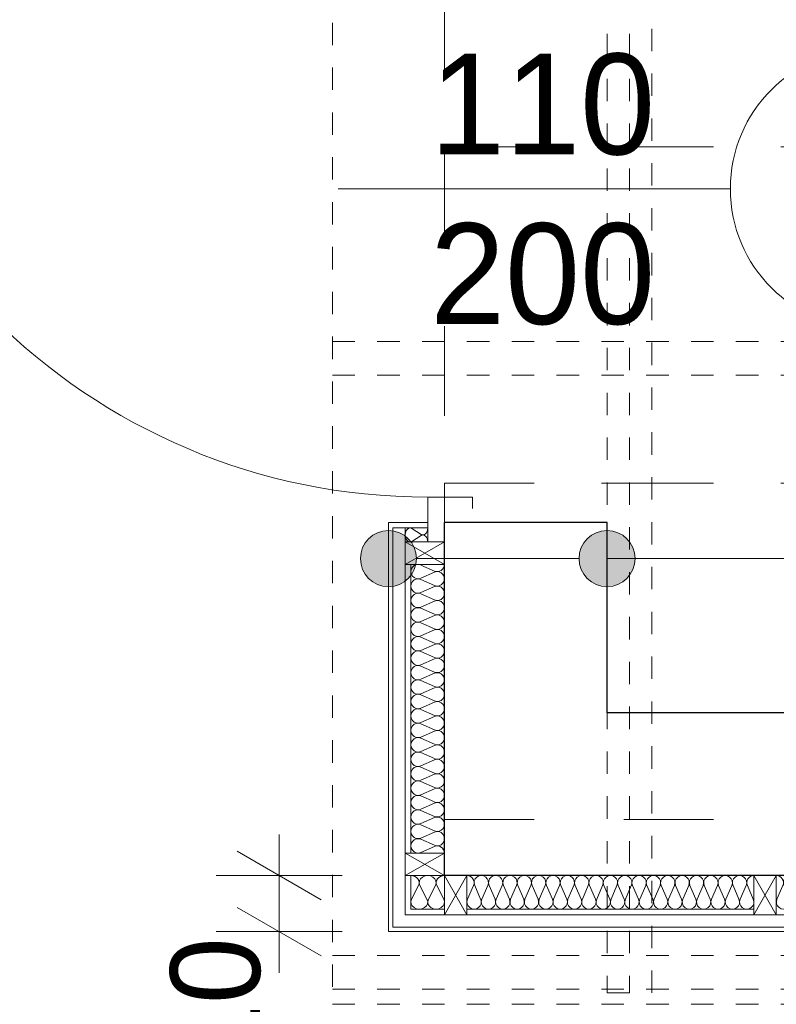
# Model space of a CAD drawing. Extents: x -547885 to -186295, y -25370 to 156194.
# Tile 83 of 256: x -510556 to -509206, y 41918 to 43674. Entities that reach past the tile are written whole.
import ezdxf

# ---------------------------------------------------------------- set-up
doc = ezdxf.new("R2010")
doc.units = 0
doc.header["$MEASUREMENT"] = 0
doc.linetypes.add('Hidden Line copy', pattern=[80, 40, -40])
doc.linetypes.add('Przerywana', pattern=[320, 160, -160])
for name, color, linetype, lineweight in [('Arch drzwi_Nr_Pióra__10', 134, 'Continuous', 18), ('Arch opisy_Nr_Pióra__21', 7, 'Continuous', 9), ('INWENT WYMIARY_Nr_Pióra__21', 7, 'Continuous', 9), ('INWENT.ŚCIANY_Nr_Pióra__1', 7, 'Continuous', 25)]:
    doc.layers.add(name, color=color, linetype=linetype, lineweight=lineweight)
for name, color, linetype in [('Arch ocieplenie', 7, 'Continuous'), ('Arch opisy', 7, 'Continuous'), ('INWENT WYMIARY', 7, 'Continuous')]:
    doc.layers.add(name, color=color, linetype=linetype)
for name, color, linetype, lineweight, true_color in [('Arch ocieplenie_Nr_Pióra__44', 7, 'Continuous', 9, 0x029e21), ('Arch opisy_Nr_Pióra__9', 7, 'Continuous', 9, 0x3dad99), ('Arch wykończenie_Nr_Pióra__115', 7, 'Continuous', 13, 0xff66ff), ('Arch wykończenie_Nr_Pióra__9', 7, 'Continuous', 9, 0x3dad99), ('INWENT DACH_Nr_Pióra__2', 7, 'Continuous', 13, 0x7f7f7f), ('INWENT KONST. DREWNIANA_Nr_Pióra__2', 7, 'Continuous', 13, 0x7f7f7f), ('INWENT OPISY_Nr_Pióra__9', 7, 'Continuous', 9, 0x3dad99)]:
    doc.layers.add(name, color=color, linetype=linetype, lineweight=lineweight, true_color=true_color)
doc.styles.add('GENERATED_STYLE_2', font='txt')
doc.styles.add('GENERATED_STYLE_6', font='txt')
doc.dimstyles.new('GENERATED_STYLE__13', dxfattribs={"dimtxt": 0.18, "dimasz": 109.44, "dimexe": 0.18, "dimexo": 0.0625, "dimgap": 0.09, "dimtad": 0, "dimtih": 1, "dimtoh": 1, "dimdec": 4, "dimzin": 0, "dimdsep": 46, "dimcen": 0.09, "dimadec": 0, "dimazin": 0, "dimtfac": 1, "dimtdec": 4, "dimtmove": 0, "dimatfit": 3, "dimldrblk": 'ARROWHEAD_11', "dimfxl": 0, "dimtolj": 1, "dimtzin": 0, "dimarcsym": 0})
doc.dimstyles.new('GENERATED_STYLE__5', dxfattribs={"dimtxt": 160.000002, "dimasz": 114, "dimexe": 0.18, "dimexo": 0, "dimgap": 0.09, "dimtad": 1, "dimtih": 1, "dimtoh": 1, "dimdec": 0, "dimlfac": 0.1, "dimzin": 0, "dimdsep": 46, "dimtxsty": 'GENERATED_STYLE_2', "dimblk": 'ARROWHEAD_2', "dimblk1": 'ARROWHEAD_2', "dimblk2": 'ARROWHEAD_2', "dimcen": 0.09, "dimclrd": 7, "dimclre": 7, "dimclrt": 7, "dimazin": 0, "dimtfac": 1, "dimtdec": 4, "dimtmove": 0, "dimatfit": 3, "dimfxl": 0, "dimtolj": 1, "dimtzin": 0, "dimarcsym": 0})
doc.dimstyles.new('GENERATED_STYLE__7', dxfattribs={"dimtxt": 160.000002, "dimasz": 114, "dimexe": 0.18, "dimexo": 0, "dimgap": 0.09, "dimtad": 1, "dimdec": 0, "dimlfac": 0.1, "dimzin": 0, "dimdsep": 46, "dimtxsty": 'GENERATED_STYLE_2', "dimblk": 'ARROWHEAD_2', "dimblk1": 'ARROWHEAD_2', "dimblk2": 'ARROWHEAD_2', "dimcen": 0.09, "dimclrd": 7, "dimclre": 7, "dimclrt": 7, "dimazin": 0, "dimtfac": 1, "dimtdec": 4, "dimtmove": 0, "dimatfit": 3, "dimfxl": 0, "dimtolj": 1, "dimtzin": 0, "dimarcsym": 0})
doc.dimstyles.new('GENERATED_STYLE__9', dxfattribs={"dimtxt": 160.000002, "dimasz": 114, "dimexe": 0.18, "dimexo": 0, "dimgap": 0.09, "dimtad": 1, "dimtih": 1, "dimtoh": 1, "dimdec": 0, "dimlfac": 0.1, "dimzin": 0, "dimdsep": 46, "dimtxsty": 'GENERATED_STYLE_2', "dimblk": 'ARROWHEAD_2', "dimblk1": 'ARROWHEAD_2', "dimblk2": 'ARROWHEAD_2', "dimcen": 0.09, "dimclrd": 7, "dimclre": 7, "dimclrt": 7, "dimazin": 0, "dimtfac": 1, "dimtdec": 4, "dimtmove": 2, "dimatfit": 3, "dimfxl": 0, "dimtolj": 1, "dimtzin": 0, "dimarcsym": 0})

# ---------------------------------------------------------------- blocks, each defined once
blk = doc.blocks.new('Izolacja cieplna 14_66', base_point=(-509798.3, 42187.6))
at = {"layer": 'Arch ocieplenie_Nr_Pióra__44', "linetype": 'Continuous'}
for p, q in [((-509816.2, 42690.8), (-509840.4, 42701.5)), ((-509840.4, 42678), (-509816.2, 42688.7)), ((-509816.2, 42665.1), (-509840.4, 42675.8)), ((-509840.4, 42652.2), (-509816.2, 42662.9)), ((-509816.2, 42639.3), (-509840.4, 42650)), ((-509840.4, 42626.5), (-509816.2, 42637.2)), ((-509816.2, 42613.6), (-509840.4, 42624.3)), ((-509840.4, 42600.7), (-509816.2, 42611.4)), ((-509816.2, 42587.8), (-509840.4, 42598.5)), ((-509840.4, 42575), (-509816.2, 42585.7)), ((-509816.2, 42562.1), (-509840.4, 42572.8)), ((-509840.4, 42549.2), (-509816.2, 42559.9)), ((-509816.2, 42536.3), (-509840.4, 42547)), ((-509840.4, 42523.5), (-509816.2, 42534.2)), ((-509816.2, 42510.6), (-509840.4, 42521.3)), ((-509840.4, 42497.7), (-509816.2, 42508.4)), ((-509816.2, 42484.8), (-509840.4, 42495.5)), ((-509840.4, 42472), (-509816.2, 42482.7)), ((-509816.2, 42459.1), (-509840.4, 42469.8)), ((-509840.4, 42446.2), (-509816.2, 42456.9)), ((-509816.2, 42433.3), (-509840.4, 42444)), ((-509840.4, 42420.5), (-509816.2, 42431.2)), ((-509816.2, 42407.6), (-509840.4, 42418.3)), ((-509840.4, 42394.7), (-509816.2, 42405.4)), ((-509816.2, 42381.8), (-509840.4, 42392.5)), ((-509840.4, 42369), (-509816.2, 42379.7)), ((-509816.2, 42356.1), (-509840.4, 42366.8)), ((-509840.4, 42343.2), (-509816.2, 42353.9)), ((-509816.2, 42330.3), (-509840.4, 42341)), ((-509840.4, 42317.5), (-509816.2, 42328.2)), ((-509816.2, 42304.6), (-509840.4, 42315.3)), ((-509840.4, 42291.7), (-509816.2, 42302.4)), ((-509816.2, 42278.8), (-509840.4, 42289.5)), ((-509840.4, 42266), (-509816.2, 42276.7)), ((-509816.2, 42253.1), (-509840.4, 42263.8)), ((-509840.4, 42240.2), (-509816.2, 42250.9)), ((-509816.2, 42227.3), (-509840.4, 42238)), ((-509840.4, 42214.5), (-509816.2, 42225.2)), ((-509816.2, 42201.6), (-509840.4, 42212.3)), ((-509840.4, 42188.7), (-509816.2, 42199.4))]:
    blk.add_line(p, q, dxfattribs=at)
for centre, start_param, end_param in [((-509845.6, 42689.8), 5.870392, 9.837571), ((-509811.1, 42702.6), 2.7288, 4.712389), ((-509845.6, 42664), 5.870392, 9.837571), ((-509811.1, 42676.9), 2.7288, 6.695979), ((-509811.1, 42651.1), 2.7288, 6.695979), ((-509845.6, 42638.3), 5.870392, 9.837571), ((-509845.6, 42612.5), 5.870392, 9.837571), ((-509811.1, 42625.4), 2.7288, 6.695979), ((-509811.1, 42599.6), 2.7288, 6.695979), ((-509845.6, 42586.8), 5.870392, 9.837571), ((-509845.6, 42561), 5.870392, 9.837571), ((-509811.1, 42573.9), 2.7288, 6.695979), ((-509811.1, 42548.1), 2.7288, 6.695979), ((-509845.6, 42535.3), 5.870392, 9.837571), ((-509845.6, 42509.5), 5.870392, 9.837571), ((-509811.1, 42522.4), 2.7288, 6.695979), ((-509811.1, 42496.6), 2.7288, 6.695979), ((-509845.6, 42483.8), 5.870392, 9.837571), ((-509811.1, 42470.9), 2.7288, 6.695979), ((-509845.6, 42458), 5.870392, 9.837571), ((-509811.1, 42445.1), 2.7288, 6.695979), ((-509845.6, 42432.3), 5.870392, 9.837571), ((-509811.1, 42419.4), 2.7288, 6.695979), ((-509845.6, 42406.5), 5.870392, 9.837571), ((-509811.1, 42393.6), 2.7288, 6.695979), ((-509845.6, 42380.8), 5.870392, 9.837571), ((-509811.1, 42367.9), 2.7288, 6.695979), ((-509845.6, 42355), 5.870392, 9.837571), ((-509811.1, 42342.1), 2.7288, 6.695979), ((-509845.6, 42329.3), 5.870392, 9.837571), ((-509811.1, 42316.4), 2.7288, 6.695979), ((-509845.6, 42303.5), 5.870392, 9.837571), ((-509845.6, 42277.8), 5.870392, 9.837571), ((-509811.1, 42290.6), 2.7288, 6.695979), ((-509811.1, 42264.9), 2.7288, 6.695979), ((-509845.6, 42252), 5.870392, 9.837571), ((-509845.6, 42226.3), 5.870392, 9.837571), ((-509811.1, 42239.1), 2.7288, 6.695979), ((-509811.1, 42213.4), 2.7288, 6.695979), ((-509845.6, 42200.5), 5.870392, 9.837571), ((-509811.1, 42187.6), 4.712389, 6.695979)]:
    blk.add_ellipse(centre, major_axis=(0, 12.9), ratio=0.991121, start_param=start_param, end_param=end_param, dxfattribs=at)
blk = doc.blocks.new('Izolacja cieplna 14_67', base_point=(-509828.3, 42742.6))
at = {"layer": 'Arch ocieplenie_Nr_Pióra__44', "linetype": 'Continuous'}
for p, q in [((-509840.2, 42756.2), (-509856.4, 42766.6)), ((-509856.4, 42743.7), (-509840.2, 42754.1))]:
    blk.add_line(p, q, dxfattribs=at)
for centre, start_param, end_param in [((-509859.8, 42755.1), 5.870392, 9.837571), ((-509836.8, 42767.6), 2.7288, 4.712389), ((-509836.8, 42742.6), 4.712389, 6.695979)]:
    blk.add_ellipse(centre, major_axis=(0, 12.5), ratio=0.680583, start_param=start_param, end_param=end_param, dxfattribs=at)
blk = doc.blocks.new('Izolacja cieplna 14_71', base_point=(-509246.3, 42147.6))
at = {"layer": 'Arch ocieplenie_Nr_Pióra__44', "linetype": 'Continuous'}
for p, q in [((-509746.6, 42129.8), (-509757.2, 42105.5)), ((-509733.8, 42105.5), (-509744.4, 42129.8)), ((-509721, 42129.8), (-509731.6, 42105.5)), ((-509708.2, 42105.5), (-509718.8, 42129.8)), ((-509695.4, 42129.8), (-509706, 42105.5)), ((-509682.6, 42105.5), (-509693.2, 42129.8)), ((-509669.8, 42129.8), (-509680.4, 42105.5)), ((-509657, 42105.5), (-509667.6, 42129.8)), ((-509644.2, 42129.8), (-509654.8, 42105.5)), ((-509631.4, 42105.5), (-509642, 42129.8)), ((-509618.6, 42129.8), (-509629.2, 42105.5)), ((-509605.8, 42105.5), (-509616.4, 42129.8)), ((-509593, 42129.8), (-509603.6, 42105.5)), ((-509580.2, 42105.5), (-509590.8, 42129.8)), ((-509567.4, 42129.8), (-509578, 42105.5)), ((-509554.6, 42105.5), (-509565.2, 42129.8)), ((-509541.8, 42129.8), (-509552.4, 42105.5)), ((-509529, 42105.5), (-509539.6, 42129.8)), ((-509516.2, 42129.8), (-509526.8, 42105.5)), ((-509503.4, 42105.5), (-509514, 42129.8)), ((-509490.6, 42129.8), (-509501.2, 42105.5)), ((-509477.8, 42105.5), (-509488.4, 42129.8)), ((-509465, 42129.8), (-509475.6, 42105.5)), ((-509452.2, 42105.5), (-509462.8, 42129.8)), ((-509439.4, 42129.8), (-509450, 42105.5)), ((-509426.6, 42105.5), (-509437.2, 42129.8)), ((-509413.8, 42129.8), (-509424.4, 42105.5)), ((-509401, 42105.5), (-509411.6, 42129.8)), ((-509388.2, 42129.8), (-509398.8, 42105.5)), ((-509375.4, 42105.5), (-509386, 42129.8)), ((-509362.6, 42129.8), (-509373.2, 42105.5)), ((-509349.8, 42105.5), (-509360.4, 42129.8)), ((-509337, 42129.8), (-509347.6, 42105.5)), ((-509324.2, 42105.5), (-509334.8, 42129.8)), ((-509311.4, 42129.8), (-509322, 42105.5)), ((-509298.6, 42105.5), (-509309.2, 42129.8)), ((-509285.8, 42129.8), (-509296.4, 42105.5)), ((-509273, 42105.5), (-509283.6, 42129.8)), ((-509260.2, 42129.8), (-509270.8, 42105.5)), ((-509247.4, 42105.5), (-509258, 42129.8))]:
    blk.add_line(p, q, dxfattribs=at)
for centre, start_param, end_param in [((-509758.3, 42134.9), 2.7288, 4.712389), ((-509732.7, 42134.9), 2.7288, 6.695979), ((-509707.1, 42134.9), 2.7288, 6.695979), ((-509681.5, 42134.9), 2.7288, 6.695979), ((-509655.9, 42134.9), 2.7288, 6.695979), ((-509630.3, 42134.9), 2.7288, 6.695979), ((-509604.7, 42134.9), 2.7288, 6.695979), ((-509579.1, 42134.9), 2.7288, 6.695979), ((-509553.5, 42134.9), 2.7288, 6.695979), ((-509527.9, 42134.9), 2.7288, 6.695979), ((-509502.3, 42134.9), 2.7288, 6.695979), ((-509476.7, 42134.9), 2.7288, 6.695979), ((-509451.1, 42134.9), 2.7288, 6.695979), ((-509425.5, 42134.9), 2.7288, 6.695979), ((-509399.9, 42134.9), 2.7288, 6.695979), ((-509374.3, 42134.9), 2.7288, 6.695979), ((-509348.7, 42134.9), 2.7288, 6.695979), ((-509323.1, 42134.9), 2.7288, 6.695979), ((-509297.5, 42134.9), 2.7288, 6.695979), ((-509271.9, 42134.9), 2.7288, 6.695979), ((-509246.3, 42134.9), 4.712389, 6.695979), ((-509745.5, 42100.4), 5.870392, 9.837571), ((-509719.9, 42100.4), 5.870392, 9.837571), ((-509694.3, 42100.4), 5.870392, 9.837571), ((-509668.7, 42100.4), 5.870392, 9.837571), ((-509643.1, 42100.4), 5.870392, 9.837571), ((-509617.5, 42100.4), 5.870392, 9.837571), ((-509591.9, 42100.4), 5.870392, 9.837571), ((-509566.3, 42100.4), 5.870392, 9.837571), ((-509540.7, 42100.4), 5.870392, 9.837571), ((-509515.1, 42100.4), 5.870392, 9.837571), ((-509489.5, 42100.4), 5.870392, 9.837571), ((-509463.9, 42100.4), 5.870392, 9.837571), ((-509438.3, 42100.4), 5.870392, 9.837571), ((-509412.7, 42100.4), 5.870392, 9.837571), ((-509387.1, 42100.4), 5.870392, 9.837571), ((-509361.5, 42100.4), 5.870392, 9.837571), ((-509335.9, 42100.4), 5.870392, 9.837571), ((-509310.3, 42100.4), 5.870392, 9.837571), ((-509284.7, 42100.4), 5.870392, 9.837571), ((-509259.1, 42100.4), 5.870392, 9.837571)]:
    blk.add_ellipse(centre, major_axis=(-12.8, 0), ratio=0.996929, start_param=start_param, end_param=end_param, dxfattribs=at)
blk = doc.blocks.new('Izolacja cieplna 14_72', base_point=(-509206.3, 42147.6))
at = {"layer": 'Arch ocieplenie_Nr_Pióra__44', "linetype": 'Continuous'}
for p, q in [((-509205.2, 42105.5), (-509194.6, 42129.8)), ((-509192.5, 42129.8), (-509181.8, 42105.5)), ((-509179.6, 42105.5), (-509169, 42129.8)), ((-509166.9, 42129.8), (-509156.2, 42105.5)), ((-509154, 42105.5), (-509143.4, 42129.8)), ((-509141.3, 42129.8), (-509130.6, 42105.5)), ((-509128.4, 42105.5), (-509117.8, 42129.8)), ((-509115.7, 42129.8), (-509105, 42105.5)), ((-509102.8, 42105.5), (-509092.2, 42129.8)), ((-509090.1, 42129.8), (-509079.4, 42105.5)), ((-509077.2, 42105.5), (-509066.6, 42129.8)), ((-509064.5, 42129.8), (-509053.8, 42105.5)), ((-509051.6, 42105.5), (-509041, 42129.8)), ((-509038.9, 42129.8), (-509028.2, 42105.5)), ((-509026, 42105.5), (-509015.4, 42129.8)), ((-509013.3, 42129.8), (-509002.6, 42105.5)), ((-509000.4, 42105.5), (-508989.8, 42129.8)), ((-508987.7, 42129.8), (-508977, 42105.5)), ((-508974.8, 42105.5), (-508964.2, 42129.8)), ((-508962.1, 42129.8), (-508951.4, 42105.5)), ((-508949.2, 42105.5), (-508938.6, 42129.8)), ((-508936.5, 42129.8), (-508925.8, 42105.5)), ((-508923.6, 42105.5), (-508913, 42129.8)), ((-508910.9, 42129.8), (-508900.2, 42105.5)), ((-508898, 42105.5), (-508887.4, 42129.8)), ((-508885.3, 42129.8), (-508874.6, 42105.5)), ((-508872.4, 42105.5), (-508861.8, 42129.8)), ((-508859.7, 42129.8), (-508849, 42105.5)), ((-508846.8, 42105.5), (-508836.2, 42129.8)), ((-508834.1, 42129.8), (-508823.4, 42105.5)), ((-508821.2, 42105.5), (-508810.6, 42129.8)), ((-508808.5, 42129.8), (-508797.8, 42105.5)), ((-508795.6, 42105.5), (-508785, 42129.8)), ((-508782.9, 42129.8), (-508772.2, 42105.5)), ((-508770, 42105.5), (-508759.4, 42129.8)), ((-508757.3, 42129.8), (-508746.6, 42105.5)), ((-508744.4, 42105.5), (-508733.8, 42129.8)), ((-508731.7, 42129.8), (-508721, 42105.5)), ((-508718.8, 42105.5), (-508708.2, 42129.8)), ((-508706.1, 42129.8), (-508695.4, 42105.5))]:
    blk.add_line(p, q, dxfattribs=at)
for centre, start_param, end_param in [((-509206.3, 42134.9), 5.870392, 7.853982), ((-509180.7, 42134.9), 5.870392, 9.837571), ((-509155.1, 42134.9), 5.870392, 9.837571), ((-509129.5, 42134.9), 5.870392, 9.837571), ((-509103.9, 42134.9), 5.870392, 9.837571), ((-509078.3, 42134.9), 5.870392, 9.837571), ((-509052.7, 42134.9), 5.870392, 9.837571), ((-509027.1, 42134.9), 5.870392, 9.837571), ((-509001.5, 42134.9), 5.870392, 9.837571), ((-508975.9, 42134.9), 5.870392, 9.837571), ((-508950.3, 42134.9), 5.870392, 9.837571), ((-508924.7, 42134.9), 5.870392, 9.837571), ((-508899.1, 42134.9), 5.870392, 9.837571), ((-508873.5, 42134.9), 5.870392, 9.837571), ((-508847.9, 42134.9), 5.870392, 9.837571), ((-508822.3, 42134.9), 5.870392, 9.837571), ((-508796.7, 42134.9), 5.870392, 9.837571), ((-508771.1, 42134.9), 5.870392, 9.837571), ((-508745.5, 42134.9), 5.870392, 9.837571), ((-508719.9, 42134.9), 5.870392, 9.837571), ((-508694.3, 42134.9), 1.570796, 3.554385), ((-509193.5, 42100.4), 2.728799, 6.695979), ((-509167.9, 42100.4), 2.728799, 6.695979), ((-509142.3, 42100.4), 2.728799, 6.695979), ((-509116.7, 42100.4), 2.728799, 6.695979), ((-509091.1, 42100.4), 2.728799, 6.695979), ((-509065.5, 42100.4), 2.728799, 6.695979), ((-509039.9, 42100.4), 2.728799, 6.695979), ((-509014.3, 42100.4), 2.728799, 6.695979), ((-508988.7, 42100.4), 2.728799, 6.695979), ((-508963.1, 42100.4), 2.728799, 6.695979), ((-508937.5, 42100.4), 2.728799, 6.695979), ((-508911.9, 42100.4), 2.728799, 6.695979), ((-508886.3, 42100.4), 2.728799, 6.695979), ((-508860.7, 42100.4), 2.728799, 6.695979), ((-508835.1, 42100.4), 2.728799, 6.695979), ((-508809.5, 42100.4), 2.728799, 6.695979), ((-508783.9, 42100.4), 2.728799, 6.695979), ((-508758.3, 42100.4), 2.728799, 6.695979), ((-508732.7, 42100.4), 2.728799, 6.695979), ((-508707.1, 42100.4), 2.728799, 6.695979)]:
    blk.add_ellipse(centre, major_axis=(12.8, 0), ratio=0.996929, start_param=start_param, end_param=end_param, dxfattribs=at)
blk = doc.blocks.new('Izolacja cieplna 14_73', base_point=(-509858.3, 42147.6))
at = {"layer": 'Arch ocieplenie_Nr_Pióra__44', "linetype": 'Continuous'}
for p, q in [((-509857.1, 42105.5), (-509844.6, 42129.8)), ((-509842.1, 42129.8), (-509829.6, 42105.5)), ((-509827.1, 42105.5), (-509814.6, 42129.8)), ((-509812.1, 42129.8), (-509799.6, 42105.5))]:
    blk.add_line(p, q, dxfattribs=at)
for centre, start_param, end_param in [((-509858.3, 42134.9), 5.870392, 7.853982), ((-509828.3, 42134.9), 5.870392, 9.837571), ((-509798.3, 42134.9), 1.570796, 3.554385), ((-509843.3, 42100.4), 2.728799, 6.695979), ((-509813.3, 42100.4), 2.728799, 6.695979)]:
    blk.add_ellipse(centre, major_axis=(15, 0), ratio=0.850722, start_param=start_param, end_param=end_param, dxfattribs=at)
blk = doc.blocks.new('*D600')
at = {"layer": 'INWENT WYMIARY_Nr_Pióra__21', "linetype": 'Continuous'}
for p, q in [((-510093.3, 42147.6), (-510093.3, 42221)), ((-510018.3, 42104.3), (-510168.3, 42190.9)), ((-509980.8, 42147.6), (-510205.8, 42147.6)), ((-510093.3, 42047.6), (-510093.3, 42147.6)), ((-510168.3, 42090.9), (-510018.3, 42004.3)), ((-509980.8, 42047.6), (-510205.8, 42047.6)), ((-510093.3, 41974.3), (-510093.3, 42047.6))]:
    blk.add_line(p, q, dxfattribs=at)
at = {"layer": 'INWENT WYMIARY_Nr_Pióra__21', "insert": (-510125.3, 41799.5), "char_height": 160, "attachment_point": 7, "rotation": 90, "style": 'GENERATED_STYLE_2'}
blk.add_mtext('{10}', dxfattribs=at)
blk = doc.blocks.new('ARROWHEAD_2')
at = {"color": 0, "linetype": 'Continuous', "lineweight": 0}
for p, q in [((-0.378, -0.655), (0.378, 0.655)), ((0, 0), (-1, 0))]:
    blk.add_line(p, q, dxfattribs=at)
blk = doc.blocks.new('*D601')
at = {"layer": 'INWENT WYMIARY_Nr_Pióra__21', "linetype": 'Continuous'}
for p, q in [((-509898.3, 41497.3), (-509898.3, 41722.3)), ((-509798.3, 41497.3), (-509798.3, 41722.3)), ((-509855, 41684.8), (-509941.6, 41534.8)), ((-509841.6, 41534.8), (-509755, 41684.8)), ((-509971.7, 41609.8), (-509898.3, 41609.8)), ((-509898.3, 41609.8), (-509798.3, 41609.8)), ((-509798.3, 41609.8), (-509725, 41609.8))]:
    blk.add_line(p, q, dxfattribs=at)
at = {"layer": 'INWENT WYMIARY_Nr_Pióra__21', "insert": (-509715, 41641.8), "char_height": 160, "attachment_point": 7, "style": 'GENERATED_STYLE_2'}
blk.add_mtext('{10}', dxfattribs=at)
blk = doc.blocks.new('*D652')
at = {"layer": 'INWENT WYMIARY_Nr_Pióra__21', "linetype": 'Continuous'}
for p, q in [((-509898.3, 46932.8), (-509898.3, 47157.8)), ((-471873.3, 46932.8), (-471873.3, 47157.8)), ((-509855, 47120.3), (-509941.6, 46970.3)), ((-471916.6, 46970.3), (-471830, 47120.3)), ((-509971.7, 47045.3), (-509898.3, 47045.3)), ((-509898.3, 47045.3), (-471873.3, 47045.3)), ((-471873.3, 47045.3), (-471800, 47045.3))]:
    blk.add_line(p, q, dxfattribs=at)
at = {"layer": 'INWENT WYMIARY_Nr_Pióra__21', "insert": (-491116.2, 47077.3), "char_height": 160, "attachment_point": 7, "style": 'GENERATED_STYLE_2'}
blk.add_mtext('{3\xa0803}', dxfattribs=at)
blk = doc.blocks.new('ARROWHEAD_11')
at = {"color": 0, "linetype": 'Continuous', "lineweight": 0}
blk.add_line((0, 0), (-1, 0), dxfattribs=at)
at = {"color": 0, "linetype": 'Continuous', "lineweight": 0, "const_width": 0.25, "flags": 128}
blk.add_lwpolyline([(-0.125, 0, 1), (0.125, 0, 1)], format="xyb", close=True, dxfattribs=at)
blk = doc.blocks.new('Linia_64', base_point=(-509898.3, 42713))
at = {"layer": 'Arch opisy_Nr_Pióra__21', "linetype": 'Continuous'}
for points in [[(-509848.3, 42713), (-509852.1, 42732.1), (-509863, 42748.3), (-509879.2, 42759.2), (-509898.3, 42763), (-509917.5, 42759.2), (-509933.7, 42748.3), (-509944.5, 42732.1), (-509948.3, 42713), (-509944.5, 42693.8), (-509933.7, 42677.6), (-509917.5, 42666.8), (-509898.3, 42663), (-509879.2, 42666.8), (-509863, 42677.6), (-509852.1, 42693.8)], [(-509458.3, 42713), (-509462.1, 42732.1), (-509473, 42748.3), (-509489.2, 42759.2), (-509508.3, 42763), (-509527.5, 42759.2), (-509543.7, 42748.3), (-509554.5, 42732.1), (-509558.3, 42713), (-509554.5, 42693.8), (-509543.7, 42677.6), (-509527.5, 42666.8), (-509508.3, 42663), (-509489.2, 42666.8), (-509473, 42677.6), (-509462.1, 42693.8)]]:
    blk.add_hatch(color=256, dxfattribs=at).paths.add_polyline_path(points, flags=0)
blk.add_line((-509848.3, 42713), (-509558.3, 42713), dxfattribs=at)
for centre in [(-509898.3, 42713), (-509508.3, 42713)]:
    blk.add_circle(centre, 50, dxfattribs=at)
blk = doc.blocks.new('Linia_65', base_point=(-509508.3, 42713))
at = {"layer": 'Arch opisy_Nr_Pióra__21', "linetype": 'Continuous'}
blk.add_line((-509508.3, 42713), (-508685.7, 42713), dxfattribs=at)

msp = doc.modelspace()

# ---------------------------------------------------------------- linework, layer by layer
at = {"layer": 'Arch drzwi_Nr_Pióra__10', "linetype": 'Continuous'}
for p, q in [((-509748.3, 42822.6), (-509828.3, 42822.6)), ((-509828.3, 42822.6), (-509828.3, 42742.6)), ((-509748.3, 42802.6), (-509748.3, 42822.6)), ((-509798.3, 42742.6), (-509828.3, 42742.6))]:
    msp.add_line(p, q, dxfattribs=at)
msp.add_arc((-509828.3, 43922.6), 1100, 180, 270, dxfattribs=at)
at = {"layer": 'Arch opisy_Nr_Pióra__9', "linetype": 'Continuous'}
msp.add_line((-509288.3, 43372.6), (-509988.3, 43372.6), dxfattribs=at)
msp.add_circle((-509038.3, 43372.6), 250, dxfattribs=at)
at = {"layer": 'Arch wykończenie_Nr_Pióra__115', "linetype": 'Przerywana'}
for p, q in [((-509798.3, 44047.6), (-509798.3, 43447.6)), ((-506798.3, 43447.6), (-509798.3, 43447.6)), ((-509798.3, 43447.6), (-509798.3, 42847.6)), ((-509798.3, 43447.6), (-506798.3, 43447.6)), ((-506798.3, 42847.6), (-509798.3, 42847.6)), ((-509798.3, 42847.6), (-509798.3, 42247.6)), ((-509798.3, 42847.6), (-506798.3, 42847.6)), ((-509798.3, 42247.6), (-506798.3, 42247.6))]:
    msp.add_line(p, q, dxfattribs=at)
at = {"layer": 'Arch wykończenie_Nr_Pióra__9', "linetype": 'Continuous'}
for p, q in [((-509828.3, 42777.6), (-509898.3, 42777.6)), ((-509898.3, 42777.6), (-509898.3, 42047.6)), ((-509890.3, 42767.6), (-509890.3, 42055.6)), ((-509828.3, 42767.6), (-509890.3, 42767.6)), ((-509868.3, 42767.6), (-509868.3, 42077.6)), ((-509868.3, 42742.6), (-509798.3, 42742.6)), ((-509868.3, 42702.6), (-509868.3, 42742.6)), ((-509798.3, 42702.6), (-509868.3, 42742.6)), ((-509798.3, 42742.6), (-509868.3, 42702.6)), ((-509798.3, 42742.6), (-509798.3, 42702.6)), ((-509798.3, 42702.6), (-509868.3, 42702.6)), ((-509858.3, 42702.6), (-509858.3, 42187.6)), ((-509798.3, 42187.6), (-509868.3, 42187.6)), ((-509868.3, 42187.6), (-509868.3, 42147.6)), ((-509798.3, 42187.6), (-509868.3, 42147.6)), ((-509798.3, 42147.6), (-509868.3, 42187.6)), ((-509798.3, 42147.6), (-509798.3, 42187.6)), ((-509868.3, 42147.6), (-509798.3, 42147.6)), ((-509858.3, 42147.6), (-509858.3, 42087.6)), ((-509758.3, 42147.6), (-509798.3, 42147.6)), ((-509798.3, 42147.6), (-509798.3, 42077.6)), ((-509798.3, 42147.6), (-509758.3, 42077.6)), ((-509758.3, 42147.6), (-509798.3, 42077.6)), ((-509758.3, 42077.6), (-509758.3, 42147.6)), ((-509206.3, 42147.6), (-509246.3, 42147.6)), ((-509246.3, 42147.6), (-509246.3, 42077.6)), ((-509246.3, 42147.6), (-509206.3, 42077.6)), ((-509206.3, 42147.6), (-509246.3, 42077.6)), ((-509206.3, 42077.6), (-509206.3, 42147.6)), ((-509798.3, 42087.6), (-509858.3, 42087.6)), ((-509246.3, 42087.6), (-509758.3, 42087.6)), ((-509898.3, 42047.6), (-509898.3, 42077.6)), ((-506998.3, 42077.6), (-509868.3, 42077.6)), ((-509798.3, 42077.6), (-509758.3, 42077.6)), ((-509246.3, 42077.6), (-509206.3, 42077.6)), ((-506998.3, 42047.6), (-509898.3, 42047.6)), ((-506998.3, 42055.6), (-509890.3, 42055.6))]:
    msp.add_line(p, q, dxfattribs=at)
at = {"layer": 'INWENT DACH_Nr_Pióra__2', "linetype": 'Hidden Line copy'}
for p, q in [((-509998.3, 45428.9), (-509998.3, 41918.2)), ((-509998.3, 41918.2), (-506898.3, 41918.2))]:
    msp.add_line(p, q, dxfattribs=at)
at = {"layer": 'INWENT KONST. DREWNIANA_Nr_Pióra__2', "linetype": 'Hidden Line copy'}
for p, q in [((-509508.3, 45408.9), (-509508.3, 41938.2)), ((-509468.3, 45408.9), (-509468.3, 41938.2)), ((-509428.3, 41938.2), (-509428.3, 45408.9)), ((-509998.3, 43100.4), (-506898.3, 43100.4)), ((-509998.3, 43040.4), (-506898.3, 43040.4)), ((-509998.3, 42004.8), (-506898.3, 42004.8)), ((-509998.3, 41944.8), (-506898.3, 41944.8)), ((-509508.3, 41938.2), (-509428.3, 41938.2))]:
    msp.add_line(p, q, dxfattribs=at)
at = {"layer": 'INWENT.ŚCIANY_Nr_Pióra__1', "linetype": 'Continuous'}
for p, q in [((-509798.3, 42147.6), (-509798.3, 42777.6)), ((-509508.3, 42777.6), (-509798.3, 42777.6)), ((-509508.3, 42437.6), (-509508.3, 42777.6)), ((-506898.3, 42437.6), (-509508.3, 42437.6)), ((-506898.3, 42147.6), (-509798.3, 42147.6))]:
    msp.add_line(p, q, dxfattribs=at)

# ---------------------------------------------------------------- block references
at = {"layer": 'Arch ocieplenie', "color": 104, "linetype": 'Continuous', "lineweight": 13, "true_color": 0x029e21}
for name, p in [('Izolacja cieplna 14_67', (-509828.3, 42742.6)), ('Izolacja cieplna 14_66', (-509798.3, 42187.6)), ('Izolacja cieplna 14_73', (-509858.3, 42147.6)), ('Izolacja cieplna 14_71', (-509246.3, 42147.6)), ('Izolacja cieplna 14_72', (-509206.3, 42147.6))]:
    msp.add_blockref(name, p, dxfattribs=at)
at = {"layer": 'Arch opisy', "linetype": 'Continuous'}
for name, p in [('Linia_65', (-509508.3, 42713)), ('Linia_64', (-509898.3, 42713))]:
    msp.add_blockref(name, p, dxfattribs=at)

# ---------------------------------------------------------------- texts
at = {"layer": 'INWENT OPISY_Nr_Pióra__9', "linetype": 'Continuous', "insert": (-509623.3, 43613.8), "char_height": 180, "width": 1346.334, "attachment_point": 2, "line_spacing_factor": 1.008452, "style": 'GENERATED_STYLE_6'}
msp.add_mtext('{110\\P200}', dxfattribs=at)

# ---------------------------------------------------------------- dimensions: what is measured, and where the dimension line sits
at = {"layer": 'INWENT WYMIARY', "linetype": 'Continuous'}
for base, p1, p2, dimstyle, picture, middle in [((-509898.3276, 47045.2825), (-509898.3276, 34625.6987), (-471873.3243, 33972.4433), 'GENERATED_STYLE__5', '*D652', (-490842.6723, 47157.2825)), ((-509898.3, 41609.8), (-509898.3, 42047.6), (-509798.3, 42147.6), 'GENERATED_STYLE__9', '*D601', (-509593.5, 41721.8))]:
    dim = msp.add_linear_dim(base=base, p1=p1, p2=p2, dimstyle=dimstyle, dxfattribs=at)
    dim.commit()
    dim.dimension.update_dxf_attribs({"geometry": picture, "text_midpoint": middle})
dim = msp.add_linear_dim(base=(-510093.3, 42047.6), p1=(-509898.3, 42047.6), p2=(-509798.3, 42147.6), angle=90, dimstyle='GENERATED_STYLE__7', dxfattribs=at)
dim.commit()
dim.dimension.update_dxf_attribs({"geometry": '*D600', "text_midpoint": (-510205.3, 41920.9)})

# ---------------------------------------------------------------- leaders
at = {"layer": 'Arch opisy_Nr_Pióra__21', "linetype": 'Przerywana', "annotation_type": 0, "has_hookline": 1, "hookline_direction": 1, "text_width": 2117.1}
msp.add_leader([(-507552.8, 42281.5), (-507552.8, 39353.4), (-507831.9, 39353.4)], dimstyle='GENERATED_STYLE__13', dxfattribs=at)

doc.saveas('drawing.dxf')
